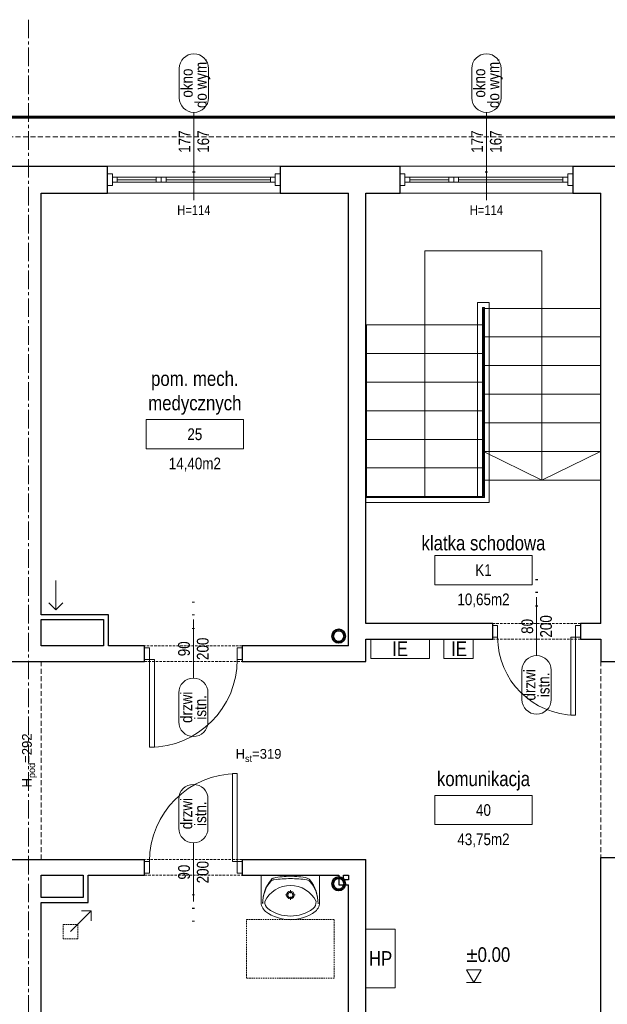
# Model space of a CAD drawing. Header units: millimetres. Extents: x -291747 to 77132, y 46721 to 203932.
# Tile 19 of 110: x 71057 to 71659, y 81122 to 82131. Entities that reach past the tile are written whole.
import ezdxf
from ezdxf.enums import TextEntityAlignment as Align

# ---------------------------------------------------------------- set-up
doc = ezdxf.new("R2010")
doc.units = ezdxf.units.MM
doc.header["$MEASUREMENT"] = 0
for name, pattern in [('DIVIDE', [1.25, 0.5, -0.25, 0, -0.25, 0, -0.25]), ('xreff_LSN_szatnie_PW_rzuty_14$0$CENTER2', [28.575, 19.05, -3.175, 3.175, -3.175]), ('xreff_LSN_szatnie_PW_rzuty_14$0$DASHED', [19.05, 12.7, -6.35]), ('xreff_LSN_szatnie_PW_rzuty_14$0$HIDDEN2', [4.7625, 3.175, -1.5875])]:
    doc.linetypes.add(name, pattern=pattern)
doc.layers.get('0').update_dxf_attribs({"lineweight": 9})
doc.layers.get('Defpoints').update_dxf_attribs({"lineweight": 9})
for name, color, linetype, lineweight in [('FL-xref', 250, 'Continuous', 9), ('FL_ppoż', 4, 'DIVIDE', 40), ('Kanalizacja', 24, 'Continuous', 35), ('xreff_LSN_szatnie_PW_rzuty_14$0$A drzwi płytowe', 252, 'Continuous', 9), ('xreff_LSN_szatnie_PW_rzuty_14$0$A hydrant', 8, 'Continuous', 13), ('xreff_LSN_szatnie_PW_rzuty_14$0$A koty architektura', 252, 'Continuous', 9), ('xreff_LSN_szatnie_PW_rzuty_14$0$A opis', 252, 'Continuous', 9), ('xreff_LSN_szatnie_PW_rzuty_14$0$A opis pom', 252, 'Continuous', 9), ('xreff_LSN_szatnie_PW_rzuty_14$0$A opis pom pow', 252, 'Continuous', 9), ('xreff_LSN_szatnie_PW_rzuty_14$0$A opis stolarka', 252, 'Continuous', 9), ('xreff_LSN_szatnie_PW_rzuty_14$0$A opis stolarka NWD typ', 252, 'Continuous', 9), ('xreff_LSN_szatnie_PW_rzuty_14$0$A opis stolarka NWD wyposażenie', 252, 'Continuous', 9), ('xreff_LSN_szatnie_PW_rzuty_14$0$A opis technologia', 8, 'Continuous', 13), ('xreff_LSN_szatnie_PW_rzuty_14$0$A widok', 252, 'Continuous', 9), ('xreff_LSN_szatnie_PW_rzuty_14$0$A widok wyżej', 252, 'xreff_LSN_szatnie_PW_rzuty_14$0$DASHED', 9), ('xreff_LSN_szatnie_PW_rzuty_14$0$A wyposazenie sanitarne', 8, 'Continuous', 9), ('xreff_LSN_szatnie_PW_rzuty_14$0$A zakres', 252, 'Continuous', 9), ('xreff_LSN_szatnie_PW_rzuty_14$0$A-Glaz', 8, 'Continuous', 9), ('xreff_LSN_szatnie_PW_rzuty_14$0$A-Wall', 252, 'Continuous', 9), ('xreff_LSN_szatnie_PW_rzuty_14$0$IE tablice rozdzielcze', 8, 'Continuous', 9), ('xreff_LSN_szatnie_PW_rzuty_14$0$IS wentylacja kratki istniejace', 8, 'Continuous', 9), ('xreff_LSN_szatnie_PW_rzuty_14$0$S-Grid-Iden', 8, 'xreff_LSN_szatnie_PW_rzuty_14$0$CENTER2', 9)]:
    doc.layers.add(name, color=color, linetype=linetype, lineweight=lineweight)
doc.layers.add('xreff_LSN_szatnie_PW_rzuty_14$0$A opis ppoż drzwi', color=252, linetype='Continuous', lineweight=9, transparency=0.25)
doc.layers.add('xreff_LSN_szatnie_PW_rzuty_14$0$A opis ppoż okna', color=252, linetype='Continuous', lineweight=9, transparency=0.25)
doc.styles.add('xreff_LSN_szatnie_PW_rzuty_14$0$Standard', font='txt')
doc.styles.add('xreff_LSN_szatnie_PW_rzuty_14$0$STYL ASA', font='ARIALN.TTF')

# ---------------------------------------------------------------- blocks, each defined once
blk = doc.blocks.new('xreff_LSN_szatnie_PW_rzuty_14$0$umywalka 60x45')
at = {"color": 0, "lineweight": -2, "ltscale": 0.15}
for p, q in [((-30, 0), (30, 0)), ((-30, 0), (-30, -26.7)), ((9.5, 0), (-9.5, 0)), ((30, 0), (30, -26.7)), ((0, -15.3), (0, -18.5)), ((-1.9, -20.4), (-5.1, -20.4)), ((0, -22.2), (0, -25.4)), ((5, -20.4), (1.8, -20.4))]:
    blk.add_line(p, q, dxfattribs=at)
at = {"ltscale": 0.15}
blk.add_lwpolyline([(-26.3, -27, 0.236063), (-23.2, -34.4, 0.329715), (23.2, -34.4, 0.236063), (26.3, -27, 0.623035)], format="xyb", close=True, dxfattribs=at)
blk.add_lwpolyline([(-30, -26.7, 0.239105), (-25.5, -37.3, 0.331406), (25.5, -37.3, 0.239105), (30, -26.7)], format="xyb", dxfattribs=at)
at = {"color": 0, "lineweight": -2, "ltscale": 0.15}
for radius in [3.89, 2.78]:
    blk.add_circle((0, -20.4), radius, dxfattribs=at)
for centre, radius, start, end in [((9.3, -28.7), 37.7, 140.6648, 180.9072), ((5.4, -28.9), 33.9, 138.5245, 180.6767), ((-16.2, -9.7), 5, 97.8304, 138.5245), ((-16, -7.9), 5, 102.694, 140.6648), ((-0.6, -76.3), 75.1, 89.4897, 102.694), ((0.6, -131.8), 128.2, 90.245, 97.8304), ((0.6, -76.3), 75.1, 77.2285, 90.4328), ((-0.7, -131.8), 128.2, 82.0921, 89.6775), ((16.2, -9.8), 5, 41.398, 82.0921), ((16.1, -8), 5, 39.2578, 77.2285), ((-9.3, -28.7), 37.7, 359.0153, 39.2578), ((-5.5, -28.9), 33.9, 359.2458, 41.398)]:
    blk.add_arc(centre, radius, start, end, dxfattribs=at)
at = {"layer": 'Defpoints', "linetype": 'xreff_LSN_szatnie_PW_rzuty_14$0$HIDDEN2', "ltscale": 0.5}
blk.add_lwpolyline([(-45, -45.6), (45, -45.6), (45, -105.6), (-45, -105.6)], close=True, dxfattribs=at)
blk = doc.blocks.new('xreff_LSN_szatnie_PW_rzuty_14$0$środek')
blk.add_line((0, 0), (0, -10))
blk = doc.blocks.new('xreff_LSN_szatnie_PW_rzuty_14$0$ddtag_UP')
at = {"transparency": 33554687}
blk.add_lwpolyline([(0, 30), (0, -30)], dxfattribs=at)
at = {"layer": 'xreff_LSN_szatnie_PW_rzuty_14$0$A opis stolarka NWD typ', "transparency": 33554687}
blk.add_lwpolyline([(-15, 75, -1), (15, 75), (15, 45, -1), (-15, 45)], format="xyb", close=True, dxfattribs=at)
at = {"ltscale": 0.1, "transparency": 33554687, "style": 'xreff_LSN_szatnie_PW_rzuty_14$0$STYL ASA'}
blk.add_attdef('DOORS:SZEROKOŚĆ', text='', height=12, rotation=90, dxfattribs=at).set_placement((0, 0, 0), align=Align.BOTTOM_CENTER)
blk.add_attdef('DOORS:WYSOKOŚĆ', text='', height=12, rotation=90, dxfattribs=at).set_placement((3.6, 0, 0), align=Align.TOP_CENTER)
blk.add_attdef('DOORS:AKUSTYKA', text='', height=10, dxfattribs=at).set_placement((0, -49), align=Align.MIDDLE_CENTER)
at = {"layer": 'xreff_LSN_szatnie_PW_rzuty_14$0$A opis ppoż drzwi', "ltscale": 0.1, "transparency": 33554687, "style": 'xreff_LSN_szatnie_PW_rzuty_14$0$STYL ASA'}
blk.add_attdef('DOORS:PPOŻ', text='', height=10, dxfattribs=at).set_placement((0, -36), align=Align.MIDDLE_CENTER)
at = {"layer": 'xreff_LSN_szatnie_PW_rzuty_14$0$A opis stolarka NWD typ', "ltscale": 0.1, "transparency": 33554687, "style": 'xreff_LSN_szatnie_PW_rzuty_14$0$STYL ASA'}
blk.add_attdef('DOORS:PODTYP', text='', height=12, rotation=90, dxfattribs=at).set_placement((1.2, 60, 0), align=Align.TOP_CENTER)
blk.add_attdef('DOORS:TYP', text='', height=12, rotation=90, dxfattribs=at).set_placement((2.4, 60, 0), align=Align.BOTTOM_CENTER)
at = {"layer": 'xreff_LSN_szatnie_PW_rzuty_14$0$A opis stolarka NWD wyposażenie', "ltscale": 0.1, "transparency": 33554687, "style": 'xreff_LSN_szatnie_PW_rzuty_14$0$STYL ASA'}
blk.add_attdef('DOORS:WYPOSAŻENIE', text='', height=10, dxfattribs=at).set_placement((0, -22), align=Align.MIDDLE_CENTER)
blk = doc.blocks.new('xreff_LSN_szatnie_PW_rzuty_14$0$blok do okna')
for points in [[(28.5, 2.5), (33.5, 2.5), (33.5, -2.5), (28.5, -2.5)], [(33.5, 2.5), (38.5, 2.5), (38.5, -2.5), (33.5, -2.5)]]:
    blk.add_lwpolyline(points, close=True)
for points in [[(-78.5, 0), (28.5, 0)], [(38.5, 0), (78.5, 0)]]:
    blk.add_lwpolyline(points)
blk = doc.blocks.new('xreff_LSN_szatnie_PW_rzuty_14$0$wtag_UP')
at = {"transparency": 33554687, "elevation": 0}
for points in [[(0, 30), (0, -30)], [(0, -30), (0, -60)]]:
    blk.add_lwpolyline(points, dxfattribs=at)
at = {"layer": 'xreff_LSN_szatnie_PW_rzuty_14$0$A opis stolarka NWD typ', "transparency": 33554687, "elevation": 0}
blk.add_lwpolyline([(15, 75, 1), (-15, 75), (-15, 45, 1), (15, 45)], format="xyb", close=True, dxfattribs=at)
at = {"ltscale": 0.1, "transparency": 33554687, "style": 'xreff_LSN_szatnie_PW_rzuty_14$0$STYL ASA'}
blk.add_attdef('WINDOWS:SZEROKOŚĆ', text='', height=12, rotation=90, dxfattribs=at).set_placement((0, 0), align=Align.BOTTOM_CENTER)
blk.add_attdef('WINDOWS:WYSOKOŚĆ', text='', height=12, rotation=90, dxfattribs=at).set_placement((3.6, 0), align=Align.TOP_CENTER)
blk.add_attdef('WINDOWS:PARAPET', text='', height=10, dxfattribs=at).set_placement((0, -70.2, 0), align=Align.MIDDLE_CENTER)
at = {"layer": 'xreff_LSN_szatnie_PW_rzuty_14$0$A opis ppoż okna', "ltscale": 0.1, "transparency": 33554687, "style": 'xreff_LSN_szatnie_PW_rzuty_14$0$STYL ASA'}
blk.add_attdef('WINDOWS:PPOŻ', text='', height=10, dxfattribs=at).set_placement((0, -30, 0), align=Align.MIDDLE_CENTER)
at = {"layer": 'xreff_LSN_szatnie_PW_rzuty_14$0$A opis stolarka NWD typ', "ltscale": 0.1, "transparency": 33554687, "style": 'xreff_LSN_szatnie_PW_rzuty_14$0$STYL ASA'}
blk.add_attdef('WINDOWS:PODTYP', text='', height=12, rotation=90, dxfattribs=at).set_placement((1.2, 60), align=Align.TOP_CENTER)
blk.add_attdef('WINDOWS:TYP', text='', height=12, rotation=90, dxfattribs=at).set_placement((2.4, 60), align=Align.BOTTOM_CENTER)
blk = doc.blocks.new('xreff_LSN_szatnie_PW_rzuty_14$0$tag wn')
blk.add_lwpolyline([(-25, -7.5), (25, -7.5), (25, 7.5), (-25, 7.5)], close=True)
at = {"style": 'xreff_LSN_szatnie_PW_rzuty_14$0$STYL ASA'}
blk.add_attdef('ROOM:NO', text='', height=6, dxfattribs=at).set_placement((0, 0), align=Align.MIDDLE_CENTER)
at = {"layer": 'xreff_LSN_szatnie_PW_rzuty_14$0$A opis pom pow', "style": 'xreff_LSN_szatnie_PW_rzuty_14$0$STYL ASA'}
blk.add_attdef('ROOM:AREA', text='', height=6, dxfattribs=at).set_placement((0, -15), align=Align.MIDDLE_CENTER)
blk = doc.blocks.new('xreff_LSN_szatnie_PW_rzuty_14$0$ddtag_DOWN')
at = {"transparency": 33554687}
blk.add_lwpolyline([(0, -30), (0, 30)], dxfattribs=at)
at = {"layer": 'xreff_LSN_szatnie_PW_rzuty_14$0$A opis stolarka NWD typ', "transparency": 33554687}
blk.add_lwpolyline([(15, -75, -1), (-15, -75), (-15, -45, -1), (15, -45)], format="xyb", close=True, dxfattribs=at)
at = {"ltscale": 0.1, "transparency": 33554687, "style": 'xreff_LSN_szatnie_PW_rzuty_14$0$STYL ASA'}
blk.add_attdef('DOORS:SZEROKOŚĆ', text='', height=12, rotation=90, dxfattribs=at).set_placement((0, 0, 0), align=Align.BOTTOM_CENTER)
blk.add_attdef('DOORS:WYSOKOŚĆ', text='', height=12, rotation=90, dxfattribs=at).set_placement((3.6, 0, 0), align=Align.TOP_CENTER)
blk.add_attdef('DOORS:AKUSTYKA', text='', height=10, dxfattribs=at).set_placement((0, 49), align=Align.MIDDLE_CENTER)
at = {"layer": 'xreff_LSN_szatnie_PW_rzuty_14$0$A opis ppoż drzwi', "ltscale": 0.1, "transparency": 33554687, "style": 'xreff_LSN_szatnie_PW_rzuty_14$0$STYL ASA'}
blk.add_attdef('DOORS:PPOŻ', text='', height=10, dxfattribs=at).set_placement((0, 36), align=Align.MIDDLE_CENTER)
at = {"layer": 'xreff_LSN_szatnie_PW_rzuty_14$0$A opis stolarka NWD typ', "ltscale": 0.1, "transparency": 33554687, "style": 'xreff_LSN_szatnie_PW_rzuty_14$0$STYL ASA'}
blk.add_attdef('DOORS:PODTYP', text='', height=12, rotation=90, dxfattribs=at).set_placement((1.2, -60, 0), align=Align.TOP_CENTER)
blk.add_attdef('DOORS:TYP', text='', height=12, rotation=90, dxfattribs=at).set_placement((2.4, -60, 0), align=Align.BOTTOM_CENTER)
at = {"layer": 'xreff_LSN_szatnie_PW_rzuty_14$0$A opis stolarka NWD wyposażenie', "ltscale": 0.1, "transparency": 33554687, "style": 'xreff_LSN_szatnie_PW_rzuty_14$0$STYL ASA'}
blk.add_attdef('DOORS:WYPOSAŻENIE', text='', height=10, dxfattribs=at).set_placement((0, 22), align=Align.MIDDLE_CENTER)
blk = doc.blocks.new('xreff_LSN_szatnie_PW_rzuty_14$0$rzedna_ARCH_UP')
at = {"color": 0, "linetype": 'ByBlock'}
blk.add_line((0.05, 0), (-0.05, 0), dxfattribs=at)
blk.add_lwpolyline([(0, 0), (0.05, 0.0866), (-0.05, 0.0866)], close=True, dxfattribs=at)
at = {"color": 0, "linetype": 'ByBlock', "style": 'xreff_LSN_szatnie_PW_rzuty_14$0$STYL ASA'}
blk.add_attdef('PREFIX', text='', height=0.1, dxfattribs=at).set_placement((-0.0971, 0.1405), align=Align.RIGHT)
for tag, p in [('ELEVATION', (-0.05, 0.1405)), ('SUFFIX', (0.1279, 0))]:
    blk.add_attdef(tag, p, '', height=0.1, dxfattribs=at)
blk = doc.blocks.new('xreff_LSN_szatnie_PW_rzuty_14')
at = {"layer": 'xreff_LSN_szatnie_PW_rzuty_14$0$A drzwi płytowe', "linetype": 'Continuous', "lineweight": 9, "ltscale": 0.2}
for points in [[(71546.7, 81510.2), (71541.7, 81510.2), (71541.7, 81498.2), (71546.7, 81498.2)], [(71626.7, 81510.2), (71631.7, 81510.2), (71631.7, 81498.2), (71626.7, 81498.2)], [(71189.7, 81487.2), (71184.7, 81487.2), (71184.7, 81475.2), (71189.7, 81475.2)], [(71279.7, 81487.2), (71284.7, 81487.2), (71284.7, 81475.2), (71279.7, 81475.2)], [(71189.7, 81256.2), (71184.7, 81256.2), (71184.7, 81268.2), (71189.7, 81268.2)], [(71279.7, 81256.2), (71284.7, 81256.2), (71284.7, 81268.2), (71279.7, 81268.2)]]:
    blk.add_lwpolyline(points, close=True, dxfattribs=at)
at = {"layer": 'xreff_LSN_szatnie_PW_rzuty_14$0$A drzwi płytowe', "linetype": 'Continuous', "lineweight": 9}
for points in [[(71626.7, 81498.2), (71621.7, 81498.2), (71621.7, 81418.2), (71626.7, 81418.2)], [(71189.7, 81475.2), (71194.7, 81475.2), (71194.7, 81385.2), (71189.7, 81385.2)], [(71279.7, 81268.2), (71274.7, 81268.2), (71274.7, 81358.2), (71279.7, 81358.2)]]:
    blk.add_lwpolyline(points, close=True, dxfattribs=at)
at = {"layer": 'xreff_LSN_szatnie_PW_rzuty_14$0$A drzwi płytowe', "linetype": 'Continuous', "lineweight": 9, "ltscale": 0.2}
blk.add_arc((71626.7, 81498.2), 80, 180, 270, dxfattribs=at)
at = {"layer": 'xreff_LSN_szatnie_PW_rzuty_14$0$A drzwi płytowe', "linetype": 'Continuous', "lineweight": 9, "ltscale": 0.2, "extrusion": (0, 0, -1)}
for centre, start, end in [((-71189.7, 81475.2), 180, 270), ((-71279.7, 81268.2), 0, 90)]:
    blk.add_arc(centre, 90, start, end, dxfattribs=at)
at = {"layer": 'xreff_LSN_szatnie_PW_rzuty_14$0$A hydrant'}
blk.add_lwpolyline([(71411.7, 81198.7), (71441.7, 81198.7), (71441.7, 81138.7), (71411.7, 81138.7)], close=True, dxfattribs=at)
at = {"layer": 'xreff_LSN_szatnie_PW_rzuty_14$0$A widok'}
for points in [[(71472.2, 81642.2), (71472.2, 81818.2), (71472.2, 81894.2), (71592.2, 81894.2), (71592.2, 81659.2)], [(71526.2, 81642.2), (71526.2, 81841.2), (71538.2, 81841.2), (71538.2, 81636.2), (71412.2, 81636.2)], [(71531.2, 81642.2), (71531.2, 81836.2), (71533.2, 81836.2), (71533.2, 81641.2), (71412.2, 81641.2)], [(71652.2, 81805.9), (71532.2, 81805.9)], [(71412.2, 81788.9), (71532.2, 81788.9)], [(71652.2, 81776.6), (71532.2, 81776.6)], [(71412.2, 81759.6), (71532.2, 81759.6)], [(71652.2, 81747.2), (71532.2, 81747.2)], [(71412.2, 81730.2), (71532.2, 81730.2)], [(71652.2, 81717.9), (71532.2, 81717.9)], [(71412.2, 81700.9), (71532.2, 81700.9)], [(71652.2, 81688.6), (71532.2, 81688.6)], [(71532.2, 81688.6), (71592.2, 81659.2), (71652.2, 81688.6)], [(71412.2, 81671.6), (71532.2, 81671.6)]]:
    blk.add_lwpolyline(points, dxfattribs=at)
for points in [[(71532.2, 81659.2), (71652.2, 81659.2), (71652.2, 81835.2), (71532.2, 81835.2)], [(71412.2, 81818.2), (71532.2, 81818.2), (71532.2, 81642.2), (71412.2, 81642.2)]]:
    blk.add_lwpolyline(points, close=True, dxfattribs=at)
at = {"layer": 'xreff_LSN_szatnie_PW_rzuty_14$0$A widok wyżej', "linetype": 'xreff_LSN_szatnie_PW_rzuty_14$0$DASHED', "lineweight": 9, "ltscale": 0.2}
for p, q in [((71323.7, 81981.2), (71146.7, 81981.2)), ((71623.7, 81981.2), (71446.7, 81981.2)), ((71146.7, 81953.2), (71323.7, 81953.2)), ((71446.7, 81953.2), (71623.7, 81953.2)), ((71631.7, 81512.2), (71541.7, 81512.2)), ((71284.7, 81489.2), (71184.7, 81489.2)), ((71541.7, 81496.2), (71631.7, 81496.2)), ((71184.7, 81473.2), (71284.7, 81473.2)), ((71284.7, 81270.2), (71184.7, 81270.2)), ((71184.7, 81254.2), (71284.7, 81254.2))]:
    blk.add_line(p, q, dxfattribs=at)
at = {"layer": 'xreff_LSN_szatnie_PW_rzuty_14$0$A widok wyżej', "ltscale": 0.4}
for points in [[(65352.7, 82011.2), (72855.7, 82011.2)], [(71078.7, 81270.2), (71078.7, 81473.2)], [(71652.7, 81270.2), (71652.7, 81473.2)]]:
    blk.add_lwpolyline(points, dxfattribs=at)
at = {"layer": 'xreff_LSN_szatnie_PW_rzuty_14$0$A zakres', "linetype": 'xreff_LSN_szatnie_PW_rzuty_14$0$DASHED', "const_width": 3}
blk.add_lwpolyline([(67446.2, 82031.2), (67446.2, 80639.2), (72869.7, 80639.2), (72869.7, 82031.2)], close=True, dxfattribs=at)
at = {"layer": 'xreff_LSN_szatnie_PW_rzuty_14$0$A-Glaz', "linetype": 'Continuous', "lineweight": 9}
for p, q in [((71323.7, 81981.2), (71146.7, 81981.2)), ((71623.7, 81981.2), (71446.7, 81981.2)), ((71156.7, 81964.7), (71156.7, 81969.7)), ((71313.7, 81964.7), (71313.7, 81969.7)), ((71456.7, 81964.7), (71456.7, 81969.7)), ((71613.7, 81964.7), (71613.7, 81969.7)), ((71323.7, 81953.2), (71146.7, 81953.2)), ((71623.7, 81953.2), (71446.7, 81953.2))]:
    blk.add_line(p, q, dxfattribs=at)
for points in [[(71151.7, 81973.2), (71146.7, 81973.2), (71146.7, 81961.2), (71151.7, 81961.2)], [(71318.7, 81973.2), (71323.7, 81973.2), (71323.7, 81961.2), (71318.7, 81961.2)], [(71451.7, 81973.2), (71446.7, 81973.2), (71446.7, 81961.2), (71451.7, 81961.2)], [(71618.7, 81973.2), (71623.7, 81973.2), (71623.7, 81961.2), (71618.7, 81961.2)], [(71318.7, 81964.7), (71318.7, 81969.7), (71151.7, 81969.7), (71151.7, 81964.7)], [(71618.7, 81964.7), (71618.7, 81969.7), (71451.7, 81969.7), (71451.7, 81964.7)]]:
    blk.add_lwpolyline(points, close=True, dxfattribs=at)
at = {"layer": 'xreff_LSN_szatnie_PW_rzuty_14$0$A-Wall', "linetype": 'Continuous', "lineweight": 25}
for p, q in [((71010.7, 81981.2), (71146.7, 81981.2)), ((71146.7, 81953.2), (71146.7, 81981.2)), ((71323.7, 81981.2), (71446.7, 81981.2)), ((71323.7, 81981.2), (71323.7, 81953.2)), ((71446.7, 81953.2), (71446.7, 81981.2)), ((71623.7, 81981.2), (71744.7, 81981.2)), ((71623.7, 81981.2), (71623.7, 81953.2)), ((71078.7, 81953.2), (71146.7, 81953.2)), ((71078.7, 81521.2), (71078.7, 81953.2)), ((71323.7, 81953.2), (71393.7, 81953.2)), ((71393.7, 81489.2), (71393.7, 81953.2)), ((71411.7, 81953.2), (71446.7, 81953.2)), ((71411.7, 81512.2), (71411.7, 81953.2)), ((71623.7, 81953.2), (71652.7, 81953.2)), ((71652.7, 81512.2), (71652.7, 81953.2)), ((71147.7, 81521.2), (71078.7, 81521.2)), ((71147.7, 81489.2), (71147.7, 81521.2)), ((71078.7, 81489.2), (71078.7, 81516.2)), ((71078.7, 81516.2), (71142.7, 81516.2)), ((71142.7, 81516.2), (71142.7, 81489.2)), ((71541.7, 81512.2), (71411.7, 81512.2)), ((71541.7, 81496.2), (71541.7, 81512.2)), ((71652.7, 81512.2), (71631.7, 81512.2)), ((71631.7, 81512.2), (71631.7, 81496.2)), ((71142.7, 81489.2), (71078.7, 81489.2)), ((71184.7, 81489.2), (71147.7, 81489.2)), ((71184.7, 81473.2), (71184.7, 81489.2)), ((71393.7, 81489.2), (71284.7, 81489.2)), ((71284.7, 81489.2), (71284.7, 81473.2)), ((71411.7, 81473.2), (71411.7, 81496.2)), ((71411.7, 81496.2), (71541.7, 81496.2)), ((71631.7, 81496.2), (71652.7, 81496.2)), ((71652.7, 81496.2), (71652.7, 81473.2)), ((70897.7, 81473.2), (71184.7, 81473.2)), ((71284.7, 81473.2), (71411.7, 81473.2)), ((71652.7, 81473.2), (71680.7, 81473.2)), ((70702.7, 81270.2), (71184.7, 81270.2)), ((71184.7, 81254.2), (71184.7, 81270.2)), ((71284.7, 81270.2), (71284.7, 81254.2)), ((71284.7, 81270.2), (71411.7, 81270.2)), ((71411.7, 81063.2), (71411.7, 81270.2)), ((71652.7, 81063.2), (71652.7, 81272.2)), ((71652.7, 81272.2), (71760.7, 81272.2)), ((71078.7, 81231.2), (71078.7, 81254.2)), ((71078.7, 81254.2), (71121.7, 81254.2)), ((71121.7, 81254.2), (71121.7, 81231.2)), ((71126.7, 81254.2), (71184.7, 81254.2)), ((71126.7, 81226.2), (71126.7, 81254.2)), ((71284.7, 81254.2), (71383.7, 81254.2)), ((71383.7, 81254.2), (71383.7, 81244.2)), ((71388.7, 81254.2), (71393.7, 81254.2)), ((71388.7, 81249.2), (71388.7, 81254.2)), ((71393.7, 81249.2), (71388.7, 81249.2)), ((71393.7, 81254.2), (71393.7, 81249.2)), ((71383.7, 81244.2), (71393.7, 81244.2)), ((71393.7, 80819.7), (71393.7, 81244.2)), ((71121.7, 81231.2), (71078.7, 81231.2)), ((71078.7, 80717.2), (71078.7, 81226.2)), ((71078.7, 81226.2), (71126.7, 81226.2))]:
    blk.add_line(p, q, dxfattribs=at)
at = {"layer": 'xreff_LSN_szatnie_PW_rzuty_14$0$IE tablice rozdzielcze'}
for points in [[(71416.7, 81496.2), (71476.7, 81496.2), (71476.7, 81476.2), (71416.7, 81476.2)], [(71491.7, 81496.2), (71521.7, 81496.2), (71521.7, 81476.2), (71491.7, 81476.2)]]:
    blk.add_lwpolyline(points, close=True, dxfattribs=at)
at = {"layer": 'xreff_LSN_szatnie_PW_rzuty_14$0$IS wentylacja kratki istniejace'}
for points in [[(71093.7, 81526.2), (71093.7, 81556.2)], [(71086.6, 81533.3), (71093.7, 81526.2), (71100.8, 81533.3)], [(71129.9, 81217.4), (71108.7, 81196.2)], [(71129.9, 81207.4), (71129.9, 81217.4), (71119.9, 81217.4)]]:
    blk.add_lwpolyline(points, dxfattribs=at)
at = {"layer": 'xreff_LSN_szatnie_PW_rzuty_14$0$IS wentylacja kratki istniejace', "linetype": 'xreff_LSN_szatnie_PW_rzuty_14$0$HIDDEN2', "ltscale": 0.5}
blk.add_lwpolyline([(71101.2, 81203.7), (71116.2, 81203.7), (71116.2, 81188.7), (71101.2, 81188.7)], close=True, dxfattribs=at)
at = {"layer": 'xreff_LSN_szatnie_PW_rzuty_14$0$S-Grid-Iden'}
blk.add_lwpolyline([(71065.7, 82131.2), (71065.7, 80539.2)], dxfattribs=at)
at = {"layer": 'xreff_LSN_szatnie_PW_rzuty_14$0$A drzwi płytowe', "linetype": 'Continuous', "lineweight": 9, "ltscale": 0.2, "rotation": 180}
blk.add_blockref('xreff_LSN_szatnie_PW_rzuty_14$0$środek', (71586.7, 81504.2), dxfattribs=at)
at = {"layer": 'xreff_LSN_szatnie_PW_rzuty_14$0$A drzwi płytowe', "linetype": 'Continuous', "lineweight": 9, "ltscale": 0.2, "extrusion": (0, 0, -1), "zscale": -1, "rotation": 180}
blk.add_blockref('xreff_LSN_szatnie_PW_rzuty_14$0$środek', (-71234.7, 81481.2), dxfattribs=at)
at = {"layer": 'xreff_LSN_szatnie_PW_rzuty_14$0$A drzwi płytowe', "linetype": 'Continuous', "lineweight": 9, "ltscale": 0.2, "extrusion": (0, 0, -1), "zscale": -1}
blk.add_blockref('xreff_LSN_szatnie_PW_rzuty_14$0$środek', (-71234.7, 81262.2), dxfattribs=at)
at = {"layer": 'xreff_LSN_szatnie_PW_rzuty_14$0$A koty architektura', "linetype": 'Continuous', "lineweight": 9, "xscale": 150, "yscale": 150, "zscale": 150}
blk.add_blockref('xreff_LSN_szatnie_PW_rzuty_14$0$rzedna_ARCH_UP', (71522.2, 81144.1), dxfattribs=at).add_auto_attribs({'ELEVATION': '±0.00'})
at = {"layer": 'xreff_LSN_szatnie_PW_rzuty_14$0$A opis pom', "linetype": 'Continuous', "lineweight": 9, "xscale": 2, "yscale": 2, "zscale": 2}
for p, values in [((71236.2, 81706.2), {'ROOM:NO': '25', 'ROOM:AREA': '14,40m2'}), ((71532.2, 81566.9), {'ROOM:NO': 'K1', 'ROOM:AREA': '10,65m2'}), ((71532.2, 81320.9), {'ROOM:NO': '40', 'ROOM:AREA': '43,75m2'})]:
    blk.add_blockref('xreff_LSN_szatnie_PW_rzuty_14$0$tag wn', p, dxfattribs=at).add_auto_attribs(values)
at = {"layer": 'xreff_LSN_szatnie_PW_rzuty_14$0$A opis stolarka', "linetype": 'Continuous', "lineweight": 9}
ref = blk.add_blockref('xreff_LSN_szatnie_PW_rzuty_14$0$wtag_UP', (71235.2, 82006.2, 0), dxfattribs=at)
ref.add_attrib('WINDOWS:TYP', 'okno', dxfattribs={"layer": 'xreff_LSN_szatnie_PW_rzuty_14$0$A opis stolarka NWD typ', "ltscale": 0.1, "height": 12, "rotation": 90, "style": 'xreff_LSN_szatnie_PW_rzuty_14$0$STYL ASA'}).set_placement((71237.6, 82066.2, 0), align=Align.BOTTOM_CENTER)
ref.add_attrib('WINDOWS:PODTYP', 'do wym.', dxfattribs={"layer": 'xreff_LSN_szatnie_PW_rzuty_14$0$A opis stolarka NWD typ', "ltscale": 0.1, "height": 12, "rotation": 90, "style": 'xreff_LSN_szatnie_PW_rzuty_14$0$STYL ASA'}).set_placement((71236.4, 82066.2, 0), align=Align.TOP_CENTER)
ref.add_attrib('WINDOWS:SZEROKOŚĆ', '177', dxfattribs={"layer": '0', "ltscale": 0.1, "height": 12, "rotation": 90, "style": 'xreff_LSN_szatnie_PW_rzuty_14$0$STYL ASA'}).set_placement((71235.2, 82006.2, 0), align=Align.BOTTOM_CENTER)
ref.add_attrib('WINDOWS:WYSOKOŚĆ', '167', dxfattribs={"layer": '0', "ltscale": 0.1, "height": 12, "rotation": 90, "style": 'xreff_LSN_szatnie_PW_rzuty_14$0$STYL ASA'}).set_placement((71238.8, 82006.2, 0), align=Align.TOP_CENTER)
ref.add_attrib('WINDOWS:PPOŻ', '-', dxfattribs={"layer": 'xreff_LSN_szatnie_PW_rzuty_14$0$A opis ppoż okna', "ltscale": 0.1, "height": 10, "style": 'xreff_LSN_szatnie_PW_rzuty_14$0$STYL ASA'}).set_placement((71235.2, 81976.2), align=Align.MIDDLE_CENTER)
ref.add_attrib('WINDOWS:PARAPET', 'H=114', dxfattribs={"layer": '0', "ltscale": 0.1, "height": 10, "style": 'xreff_LSN_szatnie_PW_rzuty_14$0$STYL ASA'}).set_placement((71235.2, 81936), align=Align.MIDDLE_CENTER)
ref = blk.add_blockref('xreff_LSN_szatnie_PW_rzuty_14$0$wtag_UP', (71535.2, 82006.2, 0), dxfattribs=at)
ref.add_attrib('WINDOWS:TYP', 'okno', dxfattribs={"layer": 'xreff_LSN_szatnie_PW_rzuty_14$0$A opis stolarka NWD typ', "ltscale": 0.1, "height": 12, "rotation": 90, "style": 'xreff_LSN_szatnie_PW_rzuty_14$0$STYL ASA'}).set_placement((71537.6, 82066.2, 0), align=Align.BOTTOM_CENTER)
ref.add_attrib('WINDOWS:PODTYP', 'do wym.', dxfattribs={"layer": 'xreff_LSN_szatnie_PW_rzuty_14$0$A opis stolarka NWD typ', "ltscale": 0.1, "height": 12, "rotation": 90, "style": 'xreff_LSN_szatnie_PW_rzuty_14$0$STYL ASA'}).set_placement((71536.4, 82066.2, 0), align=Align.TOP_CENTER)
ref.add_attrib('WINDOWS:SZEROKOŚĆ', '177', dxfattribs={"layer": '0', "ltscale": 0.1, "height": 12, "rotation": 90, "style": 'xreff_LSN_szatnie_PW_rzuty_14$0$STYL ASA'}).set_placement((71535.2, 82006.2, 0), align=Align.BOTTOM_CENTER)
ref.add_attrib('WINDOWS:WYSOKOŚĆ', '167', dxfattribs={"layer": '0', "ltscale": 0.1, "height": 12, "rotation": 90, "style": 'xreff_LSN_szatnie_PW_rzuty_14$0$STYL ASA'}).set_placement((71538.8, 82006.2, 0), align=Align.TOP_CENTER)
ref.add_attrib('WINDOWS:PPOŻ', '-', dxfattribs={"layer": 'xreff_LSN_szatnie_PW_rzuty_14$0$A opis ppoż okna', "ltscale": 0.1, "height": 10, "style": 'xreff_LSN_szatnie_PW_rzuty_14$0$STYL ASA'}).set_placement((71535.2, 81976.2), align=Align.MIDDLE_CENTER)
ref.add_attrib('WINDOWS:PARAPET', 'H=114', dxfattribs={"layer": '0', "ltscale": 0.1, "height": 10, "style": 'xreff_LSN_szatnie_PW_rzuty_14$0$STYL ASA'}).set_placement((71535.2, 81936), align=Align.MIDDLE_CENTER)
ref = blk.add_blockref('xreff_LSN_szatnie_PW_rzuty_14$0$ddtag_DOWN', (71586.7, 81509.2), dxfattribs=at)
ref.add_attrib('DOORS:AKUSTYKA', '-', dxfattribs={"layer": '0', "ltscale": 0.1, "height": 10, "style": 'xreff_LSN_szatnie_PW_rzuty_14$0$STYL ASA'}).set_placement((71586.7, 81558.2), align=Align.MIDDLE_CENTER)
ref.add_attrib('DOORS:PPOŻ', '-', dxfattribs={"layer": 'xreff_LSN_szatnie_PW_rzuty_14$0$A opis ppoż drzwi', "ltscale": 0.1, "height": 10, "style": 'xreff_LSN_szatnie_PW_rzuty_14$0$STYL ASA'}).set_placement((71586.7, 81545.2), align=Align.MIDDLE_CENTER)
ref.add_attrib('DOORS:WYSOKOŚĆ', '200', dxfattribs={"layer": '0', "ltscale": 0.1, "height": 12, "rotation": 90, "style": 'xreff_LSN_szatnie_PW_rzuty_14$0$STYL ASA'}).set_placement((71590.3, 81509.2, 0), align=Align.TOP_CENTER)
ref.add_attrib('DOORS:SZEROKOŚĆ', '80', dxfattribs={"layer": '0', "ltscale": 0.1, "height": 12, "rotation": 90, "style": 'xreff_LSN_szatnie_PW_rzuty_14$0$STYL ASA'}).set_placement((71586.7, 81509.2, 0), align=Align.BOTTOM_CENTER)
ref.add_attrib('DOORS:PODTYP', 'istn.', dxfattribs={"layer": 'xreff_LSN_szatnie_PW_rzuty_14$0$A opis stolarka NWD typ', "ltscale": 0.1, "height": 12, "rotation": 90, "style": 'xreff_LSN_szatnie_PW_rzuty_14$0$STYL ASA'}).set_placement((71587.9, 81449.2, 0), align=Align.TOP_CENTER)
ref.add_attrib('DOORS:TYP', 'drzwi', dxfattribs={"layer": 'xreff_LSN_szatnie_PW_rzuty_14$0$A opis stolarka NWD typ', "ltscale": 0.1, "height": 12, "rotation": 90, "style": 'xreff_LSN_szatnie_PW_rzuty_14$0$STYL ASA'}).set_placement((71589.1, 81449.2, 0), align=Align.BOTTOM_CENTER)
ref.add_attrib('DOORS:WYPOSAŻENIE', '-', dxfattribs={"layer": 'xreff_LSN_szatnie_PW_rzuty_14$0$A opis stolarka NWD wyposażenie', "ltscale": 0.1, "height": 10, "style": 'xreff_LSN_szatnie_PW_rzuty_14$0$STYL ASA'}).set_placement((71586.7, 81531.2), align=Align.MIDDLE_CENTER)
ref = blk.add_blockref('xreff_LSN_szatnie_PW_rzuty_14$0$ddtag_DOWN', (71234.7, 81486.2), dxfattribs=at)
ref.add_attrib('DOORS:AKUSTYKA', '-', dxfattribs={"layer": '0', "ltscale": 0.1, "height": 10, "style": 'xreff_LSN_szatnie_PW_rzuty_14$0$STYL ASA'}).set_placement((71234.7, 81535.2), align=Align.MIDDLE_CENTER)
ref.add_attrib('DOORS:PPOŻ', '-', dxfattribs={"layer": 'xreff_LSN_szatnie_PW_rzuty_14$0$A opis ppoż drzwi', "ltscale": 0.1, "height": 10, "style": 'xreff_LSN_szatnie_PW_rzuty_14$0$STYL ASA'}).set_placement((71234.7, 81522.2), align=Align.MIDDLE_CENTER)
ref.add_attrib('DOORS:WYSOKOŚĆ', '200', dxfattribs={"layer": '0', "ltscale": 0.1, "height": 12, "rotation": 90, "style": 'xreff_LSN_szatnie_PW_rzuty_14$0$STYL ASA'}).set_placement((71238.3, 81486.2, 0), align=Align.TOP_CENTER)
ref.add_attrib('DOORS:SZEROKOŚĆ', '90', dxfattribs={"layer": '0', "ltscale": 0.1, "height": 12, "rotation": 90, "style": 'xreff_LSN_szatnie_PW_rzuty_14$0$STYL ASA'}).set_placement((71234.7, 81486.2, 0), align=Align.BOTTOM_CENTER)
ref.add_attrib('DOORS:PODTYP', 'istn.', dxfattribs={"layer": 'xreff_LSN_szatnie_PW_rzuty_14$0$A opis stolarka NWD typ', "ltscale": 0.1, "height": 12, "rotation": 90, "style": 'xreff_LSN_szatnie_PW_rzuty_14$0$STYL ASA'}).set_placement((71235.9, 81426.2, 0), align=Align.TOP_CENTER)
ref.add_attrib('DOORS:TYP', 'drzwi', dxfattribs={"layer": 'xreff_LSN_szatnie_PW_rzuty_14$0$A opis stolarka NWD typ', "ltscale": 0.1, "height": 12, "rotation": 90, "style": 'xreff_LSN_szatnie_PW_rzuty_14$0$STYL ASA'}).set_placement((71237.1, 81426.2, 0), align=Align.BOTTOM_CENTER)
ref.add_attrib('DOORS:WYPOSAŻENIE', '-', dxfattribs={"layer": 'xreff_LSN_szatnie_PW_rzuty_14$0$A opis stolarka NWD wyposażenie', "ltscale": 0.1, "height": 10, "style": 'xreff_LSN_szatnie_PW_rzuty_14$0$STYL ASA'}).set_placement((71234.7, 81508.2), align=Align.MIDDLE_CENTER)
ref = blk.add_blockref('xreff_LSN_szatnie_PW_rzuty_14$0$ddtag_UP', (71234.7, 81257.2, 0), dxfattribs=at)
ref.add_attrib('DOORS:AKUSTYKA', '-', dxfattribs={"layer": '0', "ltscale": 0.1, "height": 10, "style": 'xreff_LSN_szatnie_PW_rzuty_14$0$STYL ASA'}).set_placement((71234.7, 81208.2, 0), align=Align.MIDDLE_CENTER)
ref.add_attrib('DOORS:PPOŻ', '-', dxfattribs={"layer": 'xreff_LSN_szatnie_PW_rzuty_14$0$A opis ppoż drzwi', "ltscale": 0.1, "height": 10, "style": 'xreff_LSN_szatnie_PW_rzuty_14$0$STYL ASA'}).set_placement((71234.7, 81221.2, 0), align=Align.MIDDLE_CENTER)
ref.add_attrib('DOORS:WYSOKOŚĆ', '200', dxfattribs={"layer": '0', "ltscale": 0.1, "height": 12, "rotation": 90, "style": 'xreff_LSN_szatnie_PW_rzuty_14$0$STYL ASA'}).set_placement((71238.3, 81257.2), align=Align.TOP_CENTER)
ref.add_attrib('DOORS:SZEROKOŚĆ', '90', dxfattribs={"layer": '0', "ltscale": 0.1, "height": 12, "rotation": 90, "style": 'xreff_LSN_szatnie_PW_rzuty_14$0$STYL ASA'}).set_placement((71234.7, 81257.2), align=Align.BOTTOM_CENTER)
ref.add_attrib('DOORS:PODTYP', 'istn.', dxfattribs={"layer": 'xreff_LSN_szatnie_PW_rzuty_14$0$A opis stolarka NWD typ', "ltscale": 0.1, "height": 12, "rotation": 90, "style": 'xreff_LSN_szatnie_PW_rzuty_14$0$STYL ASA'}).set_placement((71235.9, 81317.2), align=Align.TOP_CENTER)
ref.add_attrib('DOORS:TYP', 'drzwi', dxfattribs={"layer": 'xreff_LSN_szatnie_PW_rzuty_14$0$A opis stolarka NWD typ', "ltscale": 0.1, "height": 12, "rotation": 90, "style": 'xreff_LSN_szatnie_PW_rzuty_14$0$STYL ASA'}).set_placement((71237.1, 81317.2), align=Align.BOTTOM_CENTER)
ref.add_attrib('DOORS:WYPOSAŻENIE', '-', dxfattribs={"layer": 'xreff_LSN_szatnie_PW_rzuty_14$0$A opis stolarka NWD wyposażenie', "ltscale": 0.1, "height": 10, "style": 'xreff_LSN_szatnie_PW_rzuty_14$0$STYL ASA'}).set_placement((71234.7, 81235.2, 0), align=Align.MIDDLE_CENTER)
at = {"layer": 'xreff_LSN_szatnie_PW_rzuty_14$0$A wyposazenie sanitarne'}
blk.add_blockref('xreff_LSN_szatnie_PW_rzuty_14$0$umywalka 60x45', (71334.2, 81254.2), dxfattribs=at)
at = {"layer": 'xreff_LSN_szatnie_PW_rzuty_14$0$A-Glaz', "linetype": 'Continuous', "lineweight": 9, "rotation": 180}
for p in [(71235.2, 81967.2), (71535.2, 81967.2)]:
    blk.add_blockref('xreff_LSN_szatnie_PW_rzuty_14$0$blok do okna', p, dxfattribs=at)
at = {"layer": 'xreff_LSN_szatnie_PW_rzuty_14$0$A hydrant', "insert": (71426.7, 81168.7), "char_height": 15, "attachment_point": 5, "style": 'xreff_LSN_szatnie_PW_rzuty_14$0$STYL ASA'}
blk.add_mtext_dynamic_manual_height_columns('\\pxqc;HP', width=187.649, gutter_width=1, heights=[0], dxfattribs=at)
at = {"layer": 'xreff_LSN_szatnie_PW_rzuty_14$0$A opis', "linetype": 'Continuous', "lineweight": 9, "insert": (71065.7, 81371.7), "char_height": 10, "attachment_point": 5, "rotation": 90, "style": 'xreff_LSN_szatnie_PW_rzuty_14$0$Standard'}
blk.add_mtext_dynamic_manual_height_columns('\\A1;\\pxqc;H{\\H0.7x;\\S^ pod;}=292', width=72.748, gutter_width=1, heights=[0], dxfattribs=at)
at = {"layer": 'xreff_LSN_szatnie_PW_rzuty_14$0$A opis', "linetype": 'Continuous', "lineweight": 9, "insert": (71301.5, 81376.8), "char_height": 10, "attachment_point": 5, "style": 'xreff_LSN_szatnie_PW_rzuty_14$0$Standard'}
blk.add_mtext_dynamic_manual_height_columns('\\A1;\\pxqc;H{\\H0.7x;\\S^ st;}=319', width=72.748, gutter_width=1, heights=[0], dxfattribs=at)
at = {"layer": 'xreff_LSN_szatnie_PW_rzuty_14$0$A opis technologia', "char_height": 15, "attachment_point": 8, "style": 'xreff_LSN_szatnie_PW_rzuty_14$0$STYL ASA'}
for s, width, insert in [('pom. mech. medycznych', 131.648, (71236.2, 81726.2)), ('klatka schodowa', 187.649, (71532.2, 81586.9)), ('komunikacja', 187.649, (71532.2, 81340.9))]:
    blk.add_mtext_dynamic_manual_height_columns(s, width=width, gutter_width=1, heights=[0], dxfattribs=dict(at, insert=insert))
at = {"layer": 'xreff_LSN_szatnie_PW_rzuty_14$0$IE tablice rozdzielcze', "char_height": 15, "attachment_point": 5, "style": 'xreff_LSN_szatnie_PW_rzuty_14$0$STYL ASA'}
for insert in [(71446.7, 81486.2), (71507.1, 81486.2)]:
    blk.add_mtext_dynamic_manual_height_columns('\\pxqc;IE', width=187.649, gutter_width=1, heights=[0], dxfattribs=dict(at, insert=insert))
blk = doc.blocks.new('pion ks')
at = {"layer": 'Kanalizacja'}
for radius in [70, 55]:
    blk.add_circle((44913, -92263), radius, dxfattribs=at)
blk = doc.blocks.new('A$C69789441')
at = {"layer": 'Kanalizacja'}
for p in [(-5693, 100083), (-5693, 97544)]:
    blk.add_blockref('pion ks', p, dxfattribs=at)

msp = doc.modelspace()

# ---------------------------------------------------------------- block references
at = {"layer": 'FL-xref'}
msp.add_blockref('xreff_LSN_szatnie_PW_rzuty_14', (0, 0), dxfattribs=at)

# ---------------------------------------------------------------- next in the draw order: block references
at = {"layer": 'FL_ppoż', "xscale": 0.1, "yscale": 0.1, "zscale": 0.1}
msp.add_blockref('A$C69789441', (67461.7, 80717.2), dxfattribs=at)

doc.saveas('drawing.dxf')
